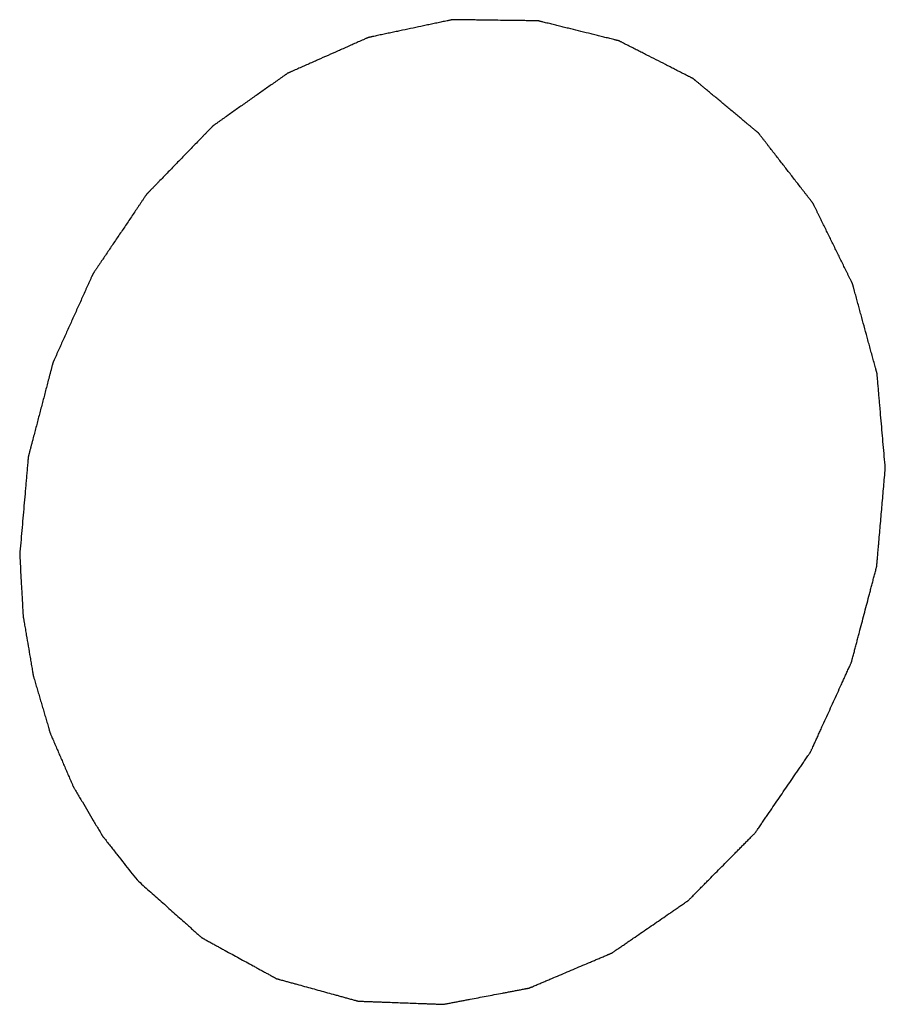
# Model space of a CAD drawing. Header units: millimetres. Extents: x 2798 to 3316, y 1544 to 1917.
# Tile 16 of 26: x 3071.68 to 3072.76, y 1578.97 to 1580.2. Entities that reach past the tile are written whole.
import ezdxf

# ---------------------------------------------------------------- set-up
doc = ezdxf.new("R2010")
doc.units = ezdxf.units.MM

msp = doc.modelspace()

# ---------------------------------------------------------------- linework, layer by layer
at = {"color": 7, "linetype": 'Continuous'}
for points, knots in [([(3072.76466, 1579.63941), (3072.7638, 1579.64929), (3072.76251, 1579.6641), (3072.7608, 1579.68385), (3072.75951, 1579.69867), (3072.75843, 1579.71102), (3072.75757, 1579.72089), (3072.75693, 1579.7283), (3072.75639, 1579.73447), (3072.75596, 1579.73941), (3072.75564, 1579.74311), (3072.75532, 1579.74682), (3072.75505, 1579.7499), (3072.75484, 1579.75237), (3072.7547, 1579.75392), (3072.75459, 1579.75515), (3072.75451, 1579.75608), (3072.75445, 1579.75685), (3072.7544, 1579.75739), (3072.75437, 1579.7577), (3072.75436, 1579.75793), (3072.75429, 1579.75815), (3072.75422, 1579.75844), (3072.75407, 1579.75895), (3072.75388, 1579.75968), (3072.75364, 1579.76055), (3072.75332, 1579.76172), (3072.75292, 1579.76318), (3072.75229, 1579.76551), (3072.75149, 1579.76842), (3072.75054, 1579.77192), (3072.74958, 1579.77542), (3072.74831, 1579.78008), (3072.74672, 1579.78591), (3072.74481, 1579.79291), (3072.74227, 1579.80224), (3072.73909, 1579.8139), (3072.73591, 1579.82556), (3072.73336, 1579.83489), (3072.73145, 1579.84188), (3072.72986, 1579.84771), (3072.72859, 1579.85238), (3072.72764, 1579.85587), (3072.72668, 1579.85937), (3072.72589, 1579.86229), (3072.72525, 1579.86462), (3072.72485, 1579.86608), (3072.72454, 1579.86724), (3072.7243, 1579.86812), (3072.7241, 1579.86885), (3072.72396, 1579.86936), (3072.72388, 1579.86965), (3072.72383, 1579.86987), (3072.72372, 1579.87006), (3072.7236, 1579.87033), (3072.72337, 1579.87079), (3072.72305, 1579.87145), (3072.72266, 1579.87224), (3072.72214, 1579.87329), (3072.7215, 1579.8746), (3072.72046, 1579.87671), (3072.71917, 1579.87934), (3072.71762, 1579.8825), (3072.71607, 1579.88566), (3072.71401, 1579.88987), (3072.71142, 1579.89514), (3072.70832, 1579.90146), (3072.70419, 1579.90988), (3072.69902, 1579.92041), (3072.69386, 1579.93094), (3072.68973, 1579.93937), (3072.68663, 1579.94569), (3072.68404, 1579.95095), (3072.68198, 1579.95516), (3072.68043, 1579.95832), (3072.67888, 1579.96148), (3072.67759, 1579.96411), (3072.67655, 1579.96622), (3072.67591, 1579.96754), (3072.67539, 1579.96859), (3072.675, 1579.96938), (3072.67468, 1579.97004), (3072.67445, 1579.9705), (3072.67432, 1579.97076), (3072.67424, 1579.97097), (3072.67409, 1579.97113), (3072.67392, 1579.97136), (3072.67361, 1579.97176), (3072.67316, 1579.97233), (3072.67263, 1579.97302), (3072.67192, 1579.97393), (3072.67104, 1579.97507), (3072.66962, 1579.9769), (3072.66784, 1579.97919), (3072.66571, 1579.98193), (3072.66359, 1579.98468), (3072.66075, 1579.98833), (3072.6572, 1579.99291), (3072.65295, 1579.99839), (3072.64727, 1580.00571), (3072.64018, 1580.01485), (3072.63308, 1580.024), (3072.62741, 1580.03131), (3072.62315, 1580.0368), (3072.61961, 1580.04137), (3072.61677, 1580.04503), (3072.61464, 1580.04777), (3072.61251, 1580.05051), (3072.61074, 1580.0528), (3072.60932, 1580.05463), (3072.60843, 1580.05577), (3072.60772, 1580.05669), (3072.60719, 1580.05737), (3072.60675, 1580.05794), (3072.60644, 1580.05835), (3072.60626, 1580.05857), (3072.60614, 1580.05875), (3072.60597, 1580.05887), (3072.60576, 1580.05906), (3072.60538, 1580.05936), (3072.60485, 1580.05981), (3072.60421, 1580.06034), (3072.60336, 1580.06105), (3072.6023, 1580.06193), (3072.6006, 1580.06335), (3072.59848, 1580.06512), (3072.59592, 1580.06725), (3072.59337, 1580.06938), (3072.58997, 1580.07221), (3072.58572, 1580.07576), (3072.58062, 1580.08001), (3072.57382, 1580.08569), (3072.56531, 1580.09278), (3072.55681, 1580.09987), (3072.55001, 1580.10554), (3072.54491, 1580.10979), (3072.54065, 1580.11334), (3072.53725, 1580.11617), (3072.5347, 1580.1183), (3072.53215, 1580.12043), (3072.53003, 1580.1222), (3072.52833, 1580.12362), (3072.52726, 1580.1245), (3072.52641, 1580.12521), (3072.52577, 1580.12574), (3072.52524, 1580.12619), (3072.52487, 1580.1265), (3072.52466, 1580.12667), (3072.52451, 1580.12682), (3072.52432, 1580.1269), (3072.52408, 1580.12703), (3072.52365, 1580.12724), (3072.52304, 1580.12755), (3072.52232, 1580.12792), (3072.52135, 1580.12841), (3072.52014, 1580.12903), (3072.5182, 1580.13002), (3072.51577, 1580.13125), (3072.51286, 1580.13274), (3072.50995, 1580.13422), (3072.50607, 1580.13619), (3072.50122, 1580.13867), (3072.49541, 1580.14163), (3072.48765, 1580.14558), (3072.47795, 1580.15052), (3072.46825, 1580.15546), (3072.46049, 1580.15942), (3072.45468, 1580.16238), (3072.44983, 1580.16485), (3072.44595, 1580.16683), (3072.44304, 1580.16831), (3072.44013, 1580.16979), (3072.4377, 1580.17103), (3072.43577, 1580.17202), (3072.43455, 1580.17263), (3072.43358, 1580.17313), (3072.43286, 1580.1735), (3072.43225, 1580.17381), (3072.43183, 1580.17402), (3072.43158, 1580.17414), (3072.43141, 1580.17425), (3072.4312, 1580.17428), (3072.43094, 1580.17435), (3072.43048, 1580.17447), (3072.42982, 1580.17463), (3072.42903, 1580.17482), (3072.42798, 1580.17509), (3072.42667, 1580.17541), (3072.42456, 1580.17593), (3072.42193, 1580.17658), (3072.41877, 1580.17736), (3072.41562, 1580.17814), (3072.41141, 1580.17919), (3072.40615, 1580.18049), (3072.39983, 1580.18205), (3072.39141, 1580.18413), (3072.38089, 1580.18674), (3072.37037, 1580.18934), (3072.36195, 1580.19142), (3072.35564, 1580.19298), (3072.35037, 1580.19429), (3072.34617, 1580.19533), (3072.34301, 1580.19611), (3072.33985, 1580.19689), (3072.33722, 1580.19754), (3072.33512, 1580.19806), (3072.3338, 1580.19839), (3072.33275, 1580.19865), (3072.33196, 1580.19884), (3072.3313, 1580.199), (3072.33084, 1580.19912), (3072.33058, 1580.19918), (3072.33038, 1580.19925), (3072.33017, 1580.19923), (3072.32989, 1580.19924), (3072.32941, 1580.19924), (3072.32871, 1580.19926), (3072.32787, 1580.19927), (3072.32676, 1580.19928), (3072.32537, 1580.1993), (3072.32314, 1580.19933), (3072.32035, 1580.19937), (3072.31701, 1580.19941), (3072.31366, 1580.19945), (3072.30921, 1580.19951), (3072.30363, 1580.19959), (3072.29695, 1580.19968), (3072.28803, 1580.19979), (3072.27689, 1580.19994), (3072.26574, 1580.20009), (3072.25683, 1580.20021), (3072.25014, 1580.2003), (3072.24457, 1580.20037), (3072.24011, 1580.20043), (3072.23677, 1580.20047), (3072.23343, 1580.20052), (3072.23064, 1580.20055), (3072.22841, 1580.20058), (3072.22702, 1580.2006), (3072.2259, 1580.20062), (3072.22507, 1580.20063), (3072.22437, 1580.20064), (3072.22388, 1580.20065), (3072.2236, 1580.20064), (3072.22339, 1580.20066), (3072.22319, 1580.2006), (3072.22292, 1580.20055), (3072.22244, 1580.20045), (3072.22175, 1580.2003), (3072.22093, 1580.20013), (3072.21984, 1580.1999), (3072.21847, 1580.19961), (3072.21628, 1580.19914), (3072.21354, 1580.19856), (3072.21025, 1580.19787), (3072.20697, 1580.19717), (3072.20259, 1580.19624), (3072.19711, 1580.19508), (3072.19054, 1580.19369), (3072.18178, 1580.19184), (3072.17083, 1580.18952), (3072.15988, 1580.1872), (3072.15112, 1580.18534), (3072.14455, 1580.18395), (3072.13907, 1580.18279), (3072.13469, 1580.18187), (3072.1314, 1580.18117), (3072.12812, 1580.18047), (3072.12538, 1580.17989), (3072.12319, 1580.17943), (3072.12182, 1580.17914), (3072.12073, 1580.17891), (3072.11991, 1580.17874), (3072.11922, 1580.17859), (3072.11874, 1580.17849), (3072.11847, 1580.17843), (3072.11826, 1580.1784), (3072.11807, 1580.1783), (3072.1178, 1580.17819), (3072.11734, 1580.17798), (3072.11668, 1580.17769), (3072.11589, 1580.17734), (3072.11484, 1580.17687), (3072.11352, 1580.17628), (3072.11142, 1580.17535), (3072.10878, 1580.17418), (3072.10562, 1580.17278), (3072.10246, 1580.17138), (3072.09825, 1580.16951), (3072.09298, 1580.16717), (3072.08666, 1580.16437), (3072.07823, 1580.16063), (3072.0677, 1580.15596), (3072.05716, 1580.15129), (3072.04874, 1580.14755), (3072.04242, 1580.14474), (3072.03715, 1580.14241), (3072.03294, 1580.14054), (3072.02978, 1580.13914), (3072.02662, 1580.13773), (3072.02398, 1580.13657), (3072.02188, 1580.13563), (3072.02056, 1580.13505), (3072.01951, 1580.13458), (3072.01871, 1580.13423), (3072.01806, 1580.13394), (3072.0176, 1580.13373), (3072.01733, 1580.13361), (3072.01713, 1580.13354), (3072.01695, 1580.1334), (3072.01671, 1580.13323), (3072.01629, 1580.13293), (3072.01568, 1580.1325), (3072.01495, 1580.13199), (3072.01398, 1580.1313), (3072.01276, 1580.13045), (3072.01082, 1580.12908), (3072.00839, 1580.12737), (3072.00548, 1580.12531), (3072.00256, 1580.12326), (3071.99868, 1580.12052), (3071.99382, 1580.11709), (3071.98799, 1580.11298), (3071.98022, 1580.1075), (3071.9705, 1580.10066), (3071.96078, 1580.09381), (3071.95301, 1580.08833), (3071.94718, 1580.08422), (3071.94232, 1580.08079), (3071.93844, 1580.07806), (3071.93552, 1580.076), (3071.93261, 1580.07395), (3071.93018, 1580.07223), (3071.92824, 1580.07086), (3071.92702, 1580.07001), (3071.92605, 1580.06932), (3071.92532, 1580.06881), (3071.92471, 1580.06838), (3071.92429, 1580.06808), (3071.92405, 1580.06791), (3071.92386, 1580.06779), (3071.9237, 1580.06761), (3071.92348, 1580.06739), (3071.92311, 1580.067), (3071.92256, 1580.06644), (3071.92191, 1580.06577), (3071.92105, 1580.06488), (3071.91996, 1580.06376), (3071.91823, 1580.06197), (3071.91606, 1580.05974), (3071.91346, 1580.05706), (3071.91086, 1580.05438), (3071.9074, 1580.0508), (3071.90306, 1580.04634), (3071.89786, 1580.04098), (3071.89093, 1580.03383), (3071.88226, 1580.02489), (3071.8736, 1580.01596), (3071.86666, 1580.00881), (3071.86146, 1580.00345), (3071.85713, 1579.99898), (3071.85366, 1579.9954), (3071.85106, 1579.99272), (3071.84846, 1579.99004), (3071.8463, 1579.98781), (3071.84456, 1579.98602), (3071.84348, 1579.98491), (3071.84261, 1579.98401), (3071.84196, 1579.98334), (3071.84142, 1579.98278), (3071.84104, 1579.98239), (3071.84083, 1579.98217), (3071.84065, 1579.98201), (3071.84053, 1579.98181), (3071.84036, 1579.98155), (3071.84005, 1579.98109), (3071.83961, 1579.98045), (3071.83909, 1579.97967), (3071.83839, 1579.97863), (3071.83752, 1579.97734), (3071.83612, 1579.97526), (3071.83438, 1579.97267), (3071.83228, 1579.96956), (3071.83019, 1579.96645), (3071.82739, 1579.9623), (3071.8239, 1579.95711), (3071.81971, 1579.95089), (3071.81412, 1579.9426), (3071.80714, 1579.93223), (3071.80015, 1579.92186), (3071.79457, 1579.91356), (3071.79037, 1579.90734), (3071.78688, 1579.90216), (3071.78409, 1579.89801), (3071.78199, 1579.8949), (3071.7799, 1579.89179), (3071.77815, 1579.88919), (3071.77675, 1579.88712), (3071.77588, 1579.88582), (3071.77518, 1579.88479), (3071.77466, 1579.88401), (3071.77422, 1579.88336), (3071.77392, 1579.88291), (3071.77375, 1579.88265), (3071.7736, 1579.88246), (3071.77352, 1579.88224), (3071.77338, 1579.88195), (3071.77316, 1579.88144), (3071.77283, 1579.88072), (3071.77244, 1579.87986), (3071.77192, 1579.8787), (3071.77127, 1579.87726), (3071.77023, 1579.87495), (3071.76893, 1579.87206), (3071.76737, 1579.8686), (3071.76581, 1579.86513), (3071.76373, 1579.86051), (3071.76113, 1579.85474), (3071.75801, 1579.84781), (3071.75385, 1579.83857), (3071.74865, 1579.82702), (3071.74345, 1579.81547), (3071.73929, 1579.80623), (3071.73617, 1579.7993), (3071.73357, 1579.79353), (3071.73149, 1579.78891), (3071.72993, 1579.78544), (3071.72837, 1579.78198), (3071.72707, 1579.77909), (3071.72603, 1579.77678), (3071.72538, 1579.77534), (3071.72486, 1579.77418), (3071.72447, 1579.77332), (3071.72415, 1579.77259), (3071.72392, 1579.77209), (3071.72379, 1579.7718), (3071.72368, 1579.77159), (3071.72364, 1579.77135), (3071.72355, 1579.77105), (3071.72341, 1579.77051), (3071.72321, 1579.76974), (3071.72297, 1579.76882), (3071.72265, 1579.76759), (3071.72225, 1579.76605), (3071.7216, 1579.76359), (3071.7208, 1579.76052), (3071.71983, 1579.75684), (3071.71887, 1579.75315), (3071.71758, 1579.74823), (3071.71597, 1579.74209), (3071.71404, 1579.73472), (3071.71147, 1579.72488), (3071.70825, 1579.7126), (3071.70503, 1579.70031), (3071.70246, 1579.69048), (3071.70053, 1579.6831), (3071.69892, 1579.67696), (3071.69763, 1579.67204), (3071.69667, 1579.66836), (3071.6957, 1579.66467), (3071.6949, 1579.6616), (3071.69426, 1579.65914), (3071.69385, 1579.6576), (3071.69353, 1579.65637), (3071.69329, 1579.65545), (3071.69309, 1579.65468), (3071.69295, 1579.65415), (3071.69287, 1579.65384), (3071.6928, 1579.65361), (3071.69279, 1579.65337), (3071.69276, 1579.65305), (3071.69271, 1579.65249), (3071.69264, 1579.65169), (3071.69256, 1579.65073), (3071.69245, 1579.64945), (3071.69231, 1579.64786), (3071.69209, 1579.6453), (3071.69181, 1579.6421), (3071.69147, 1579.63827), (3071.69114, 1579.63443), (3071.69069, 1579.62932), (3071.69014, 1579.62293), (3071.68947, 1579.61526), (3071.68858, 1579.60503), (3071.68747, 1579.59224), (3071.68613, 1579.5769), (3071.68435, 1579.55645), (3071.68302, 1579.54111), (3071.68213, 1579.53088)], [0, 0, 0, 0, 0.015625, 0.0234375, 0.03125, 0.0390625, 0.0429688, 0.046875, 0.0507812, 0.0527344, 0.0546875, 0.0566406, 0.0585938, 0.0595703, 0.0605469, 0.0610352, 0.0615234, 0.0620117, 0.0622559, 0.0623779, 0.0625, 0.0626221, 0.0627441, 0.0629883, 0.0634766, 0.0639648, 0.0644531, 0.0654297, 0.0664062, 0.0683594, 0.0703125, 0.0722656, 0.0742188, 0.078125, 0.0820312, 0.0859375, 0.09375, 0.1015625, 0.1054688, 0.109375, 0.1132812, 0.1152344, 0.1171875, 0.1191406, 0.1210938, 0.1220703, 0.1230469, 0.1235352, 0.1240234, 0.1245117, 0.1247559, 0.1248779, 0.125, 0.1251221, 0.1252441, 0.1254883, 0.1259766, 0.1264648, 0.1269531, 0.1279297, 0.1289062, 0.1308594, 0.1328125, 0.1347656, 0.1367188, 0.140625, 0.1445312, 0.1484375, 0.15625, 0.1640625, 0.1679688, 0.171875, 0.1757812, 0.1777344, 0.1796875, 0.1816406, 0.1835938, 0.1845703, 0.1855469, 0.1860352, 0.1865234, 0.1870117, 0.1872559, 0.1873779, 0.1875, 0.1876221, 0.1877441, 0.1879883, 0.1884766, 0.1889648, 0.1894531, 0.1904297, 0.1914062, 0.1933594, 0.1953125, 0.1972656, 0.1992188, 0.203125, 0.2070312, 0.2109375, 0.21875, 0.2265625, 0.2304688, 0.234375, 0.2382812, 0.2402344, 0.2421875, 0.2441406, 0.2460938, 0.2470703, 0.2480469, 0.2485352, 0.2490234, 0.2495117, 0.2497559, 0.2498779, 0.25, 0.2501221, 0.2502441, 0.2504883, 0.2509766, 0.2514648, 0.2519531, 0.2529297, 0.2539062, 0.2558594, 0.2578125, 0.2597656, 0.2617188, 0.265625, 0.2695312, 0.2734375, 0.28125, 0.2890625, 0.2929688, 0.296875, 0.3007812, 0.3027344, 0.3046875, 0.3066406, 0.3085938, 0.3095703, 0.3105469, 0.3110352, 0.3115234, 0.3120117, 0.3122559, 0.3123779, 0.3125, 0.3126221, 0.3127441, 0.3129883, 0.3134766, 0.3139648, 0.3144531, 0.3154297, 0.3164062, 0.3183594, 0.3203125, 0.3222656, 0.3242188, 0.328125, 0.3320312, 0.3359375, 0.34375, 0.3515625, 0.3554688, 0.359375, 0.3632812, 0.3652344, 0.3671875, 0.3691406, 0.3710938, 0.3720703, 0.3730469, 0.3735352, 0.3740234, 0.3745117, 0.3747559, 0.3748779, 0.375, 0.3751221, 0.3752441, 0.3754883, 0.3759766, 0.3764648, 0.3769531, 0.3779297, 0.3789062, 0.3808594, 0.3828125, 0.3847656, 0.3867188, 0.390625, 0.3945312, 0.3984375, 0.40625, 0.4140625, 0.4179688, 0.421875, 0.4257812, 0.4277344, 0.4296875, 0.4316406, 0.4335938, 0.4345703, 0.4355469, 0.4360352, 0.4365234, 0.4370117, 0.4372559, 0.4373779, 0.4375, 0.4376221, 0.4377441, 0.4379883, 0.4384766, 0.4389648, 0.4394531, 0.4404297, 0.4414062, 0.4433594, 0.4453125, 0.4472656, 0.4492188, 0.453125, 0.4570312, 0.4609375, 0.46875, 0.4765625, 0.4804688, 0.484375, 0.4882812, 0.4902344, 0.4921875, 0.4941406, 0.4960938, 0.4970703, 0.4980469, 0.4985352, 0.4990234, 0.4995117, 0.4997559, 0.4998779, 0.5, 0.5001221, 0.5002441, 0.5004883, 0.5009766, 0.5014648, 0.5019531, 0.5029297, 0.5039062, 0.5058594, 0.5078125, 0.5097656, 0.5117188, 0.515625, 0.5195312, 0.5234375, 0.53125, 0.5390625, 0.5429688, 0.546875, 0.5507812, 0.5527344, 0.5546875, 0.5566406, 0.5585938, 0.5595703, 0.5605469, 0.5610352, 0.5615234, 0.5620117, 0.5622559, 0.5623779, 0.5625, 0.5626221, 0.5627441, 0.5629883, 0.5634766, 0.5639648, 0.5644531, 0.5654297, 0.5664062, 0.5683594, 0.5703125, 0.5722656, 0.5742188, 0.578125, 0.5820312, 0.5859375, 0.59375, 0.6015625, 0.6054688, 0.609375, 0.6132812, 0.6152344, 0.6171875, 0.6191406, 0.6210938, 0.6220703, 0.6230469, 0.6235352, 0.6240234, 0.6245117, 0.6247559, 0.6248779, 0.625, 0.6251221, 0.6252441, 0.6254883, 0.6259766, 0.6264648, 0.6269531, 0.6279297, 0.6289062, 0.6308594, 0.6328125, 0.6347656, 0.6367188, 0.640625, 0.6445312, 0.6484375, 0.65625, 0.6640625, 0.6679688, 0.671875, 0.6757812, 0.6777344, 0.6796875, 0.6816406, 0.6835938, 0.6845703, 0.6855469, 0.6860352, 0.6865234, 0.6870117, 0.6872559, 0.6873779, 0.6875, 0.6876221, 0.6877441, 0.6879883, 0.6884766, 0.6889648, 0.6894531, 0.6904297, 0.6914062, 0.6933594, 0.6953125, 0.6972656, 0.6992188, 0.703125, 0.7070312, 0.7109375, 0.71875, 0.7265625, 0.7304688, 0.734375, 0.7382812, 0.7402344, 0.7421875, 0.7441406, 0.7460938, 0.7470703, 0.7480469, 0.7485352, 0.7490234, 0.7495117, 0.7497559, 0.7498779, 0.75, 0.7501221, 0.7502441, 0.7504883, 0.7509766, 0.7514648, 0.7519531, 0.7529297, 0.7539062, 0.7558594, 0.7578125, 0.7597656, 0.7617188, 0.765625, 0.7695312, 0.7734375, 0.78125, 0.7890625, 0.7929688, 0.796875, 0.8007812, 0.8027344, 0.8046875, 0.8066406, 0.8085938, 0.8095703, 0.8105469, 0.8110352, 0.8115234, 0.8120117, 0.8122559, 0.8123779, 0.8125, 0.8126221, 0.8127441, 0.8129883, 0.8134766, 0.8139648, 0.8144531, 0.8154297, 0.8164062, 0.8183594, 0.8203125, 0.8222656, 0.8242188, 0.828125, 0.8320312, 0.8359375, 0.84375, 0.8515625, 0.8554688, 0.859375, 0.8632812, 0.8652344, 0.8671875, 0.8691406, 0.8710938, 0.8720703, 0.8730469, 0.8735352, 0.8740234, 0.8745117, 0.8747559, 0.8748779, 0.875, 0.8751221, 0.8752441, 0.8754883, 0.8759766, 0.8764648, 0.8769531, 0.8779297, 0.8789062, 0.8808594, 0.8828125, 0.8847656, 0.8867188, 0.890625, 0.8945312, 0.8984375, 0.90625, 0.9140625, 0.9179688, 0.921875, 0.9257812, 0.9277344, 0.9296875, 0.9316406, 0.9335938, 0.9345703, 0.9355469, 0.9360352, 0.9365234, 0.9370117, 0.9372559, 0.9373779, 0.9375, 0.9376221, 0.9377441, 0.9379883, 0.9384766, 0.9389648, 0.9394531, 0.9404297, 0.9414062, 0.9433594, 0.9453125, 0.9472656, 0.9492188, 0.953125, 0.9570312, 0.9609375, 0.96875, 0.9765625, 0.984375, 1, 1, 1, 1]), ([(3071.82883, 1579.12425), (3071.83389, 1579.11973), (3071.84402, 1579.1107), (3071.85668, 1579.09941), (3071.86681, 1579.09038), (3071.8744, 1579.0836), (3071.882, 1579.07683), (3071.88833, 1579.07119), (3071.89339, 1579.06667), (3071.89719, 1579.06328), (3071.90036, 1579.06046), (3071.90289, 1579.0582), (3071.90479, 1579.05651), (3071.90637, 1579.0551), (3071.90763, 1579.05397), (3071.90843, 1579.05327), (3071.90906, 1579.0527), (3071.90946, 1579.05235), (3071.90973, 1579.0521), (3071.90989, 1579.05197), (3071.91008, 1579.05187), (3071.91031, 1579.05174), (3071.91085, 1579.05145), (3071.91167, 1579.05099), (3071.91277, 1579.05039), (3071.91386, 1579.04979), (3071.91532, 1579.04899), (3071.91788, 1579.04759), (3071.92152, 1579.04559), (3071.9259, 1579.04319), (3071.93028, 1579.04079), (3071.93466, 1579.03839), (3071.94049, 1579.03519), (3071.94779, 1579.03119), (3071.95655, 1579.02639), (3071.9653, 1579.02159), (3071.9726, 1579.01759), (3071.97844, 1579.01439), (3071.98281, 1579.01198), (3071.98719, 1579.00958), (3071.99157, 1579.00718), (3071.99522, 1579.00518), (3071.99777, 1579.00378), (3071.99923, 1579.00298), (3072.00032, 1579.00238), (3072.00142, 1579.00178), (3072.00224, 1579.00133), (3072.00279, 1579.00103), (3072.00302, 1579.00091), (3072.0032, 1579.0008), (3072.00339, 1579.00074), (3072.00374, 1579.00065), (3072.00424, 1579.00051), (3072.00504, 1579.00029), (3072.00603, 1579.00001), (3072.00763, 1578.99957), (3072.00962, 1578.99902), (3072.01202, 1578.99836), (3072.01521, 1578.99748), (3072.01919, 1578.99638), (3072.02398, 1578.99506), (3072.03036, 1578.9933), (3072.03833, 1578.9911), (3072.0479, 1578.98846), (3072.05747, 1578.98582), (3072.06704, 1578.98318), (3072.07502, 1578.98098), (3072.0814, 1578.97923), (3072.08618, 1578.97791), (3072.09017, 1578.97681), (3072.09336, 1578.97593), (3072.09575, 1578.97527), (3072.09814, 1578.97461), (3072.10014, 1578.97406), (3072.10173, 1578.97362), (3072.10293, 1578.97329), (3072.10393, 1578.97301), (3072.10462, 1578.97282), (3072.10502, 1578.97271), (3072.10532, 1578.97261), (3072.10564, 1578.97262), (3072.10605, 1578.9726), (3072.10678, 1578.97257), (3072.10782, 1578.97253), (3072.10907, 1578.97249), (3072.11074, 1578.97242), (3072.11283, 1578.97235), (3072.11533, 1578.97225), (3072.11783, 1578.97216), (3072.12117, 1578.97203), (3072.12534, 1578.97188), (3072.13034, 1578.97169), (3072.13701, 1578.97144), (3072.14535, 1578.97113), (3072.15536, 1578.97076), (3072.16536, 1578.97038), (3072.17537, 1578.97001), (3072.18371, 1578.9697), (3072.19038, 1578.96945), (3072.19538, 1578.96926), (3072.19955, 1578.96911), (3072.20289, 1578.96898), (3072.20539, 1578.96889), (3072.20747, 1578.96881), (3072.20914, 1578.96875), (3072.21018, 1578.96871), (3072.21102, 1578.96868), (3072.21154, 1578.96866), (3072.2119, 1578.96864), (3072.21211, 1578.96864), (3072.21232, 1578.96869), (3072.21258, 1578.96874), (3072.21321, 1578.96886), (3072.21415, 1578.96904), (3072.21541, 1578.96927), (3072.21667, 1578.96951), (3072.21834, 1578.96983), (3072.22127, 1578.97039), (3072.22546, 1578.97118), (3072.23048, 1578.97213), (3072.23551, 1578.97309), (3072.24053, 1578.97404), (3072.24723, 1578.97531), (3072.2556, 1578.9769), (3072.26565, 1578.97881), (3072.2757, 1578.98071), (3072.28408, 1578.9823), (3072.29077, 1578.98357), (3072.2958, 1578.98453), (3072.30082, 1578.98548), (3072.30585, 1578.98644), (3072.31003, 1578.98723), (3072.31296, 1578.98779), (3072.31464, 1578.9881), (3072.3159, 1578.98834), (3072.31715, 1578.98858), (3072.31809, 1578.98876), (3072.31872, 1578.98888), (3072.31904, 1578.98893), (3072.31935, 1578.98901), (3072.31975, 1578.9892), (3072.32026, 1578.9894), (3072.32106, 1578.98975), (3072.32207, 1578.99018), (3072.32369, 1578.99086), (3072.32571, 1578.99172), (3072.32813, 1578.99275), (3072.33136, 1578.99412), (3072.3354, 1578.99583), (3072.34025, 1578.99789), (3072.34671, 1579.00063), (3072.35479, 1579.00405), (3072.36448, 1579.00817), (3072.37418, 1579.01228), (3072.38387, 1579.01639), (3072.39195, 1579.01982), (3072.39841, 1579.02256), (3072.40326, 1579.02462), (3072.40811, 1579.02667), (3072.41215, 1579.02838), (3072.41538, 1579.02976), (3072.4174, 1579.03061), (3072.41901, 1579.0313), (3072.42023, 1579.03181), (3072.42123, 1579.03224), (3072.42194, 1579.03254), (3072.42234, 1579.03272), (3072.42266, 1579.03282), (3072.42293, 1579.03304), (3072.4233, 1579.03329), (3072.42395, 1579.03374), (3072.42489, 1579.03438), (3072.42601, 1579.03515), (3072.4275, 1579.03617), (3072.42937, 1579.03746), (3072.43235, 1579.03951), (3072.43608, 1579.04207), (3072.44056, 1579.04515), (3072.44504, 1579.04823), (3072.45101, 1579.05233), (3072.45848, 1579.05746), (3072.46743, 1579.06362), (3072.47639, 1579.06977), (3072.48535, 1579.07593), (3072.49281, 1579.08105), (3072.49878, 1579.08516), (3072.50326, 1579.08824), (3072.50699, 1579.0908), (3072.50998, 1579.09285), (3072.51222, 1579.09439), (3072.51408, 1579.09567), (3072.51558, 1579.0967), (3072.51651, 1579.09734), (3072.51726, 1579.09785), (3072.51772, 1579.09818), (3072.5181, 1579.09842), (3072.51836, 1579.09866), (3072.5186, 1579.09891), (3072.51909, 1579.0994), (3072.51983, 1579.10015), (3072.52081, 1579.10115), (3072.5218, 1579.10214), (3072.52311, 1579.10347), (3072.5254, 1579.10579), (3072.52868, 1579.1091), (3072.53261, 1579.11308), (3072.53655, 1579.11706), (3072.54048, 1579.12103), (3072.54572, 1579.12634), (3072.55228, 1579.13297), (3072.56014, 1579.14092), (3072.56801, 1579.14888), (3072.57457, 1579.15551), (3072.57981, 1579.16081), (3072.58374, 1579.16479), (3072.58768, 1579.16877), (3072.59161, 1579.17274), (3072.59489, 1579.17606), (3072.59751, 1579.17871), (3072.59915, 1579.18037), (3072.60046, 1579.18169), (3072.6012, 1579.18244), (3072.60169, 1579.18294), (3072.60194, 1579.18318), (3072.60217, 1579.18344), (3072.60243, 1579.18385), (3072.60277, 1579.18433), (3072.60331, 1579.18512), (3072.60399, 1579.1861), (3072.60506, 1579.18768), (3072.60641, 1579.18965), (3072.60803, 1579.19201), (3072.61018, 1579.19515), (3072.61288, 1579.19909), (3072.61611, 1579.20381), (3072.62042, 1579.2101), (3072.62581, 1579.21797), (3072.63227, 1579.22741), (3072.63874, 1579.23685), (3072.6452, 1579.2463), (3072.65059, 1579.25416), (3072.6549, 1579.26046), (3072.65813, 1579.26518), (3072.66137, 1579.2699), (3072.66406, 1579.27383), (3072.66622, 1579.27698), (3072.66756, 1579.27895), (3072.66864, 1579.28052), (3072.66945, 1579.2817), (3072.67012, 1579.28269), (3072.6706, 1579.28337), (3072.67086, 1579.28377), (3072.67108, 1579.28405), (3072.67121, 1579.28439), (3072.67142, 1579.28483), (3072.67177, 1579.2856), (3072.67227, 1579.2867), (3072.67287, 1579.28802), (3072.67367, 1579.28978), (3072.67467, 1579.29198), (3072.67628, 1579.2955), (3072.67828, 1579.29989), (3072.68069, 1579.30517), (3072.68309, 1579.31045), (3072.6863, 1579.31749), (3072.6903, 1579.32628), (3072.69511, 1579.33684), (3072.69992, 1579.34739), (3072.70473, 1579.35795), (3072.70874, 1579.36675), (3072.71195, 1579.37378), (3072.71435, 1579.37906), (3072.71636, 1579.38346), (3072.71796, 1579.38698), (3072.71916, 1579.38962), (3072.72016, 1579.39181), (3072.72097, 1579.39357), (3072.72147, 1579.39467), (3072.72187, 1579.39555), (3072.72211, 1579.3961), (3072.72233, 1579.39654), (3072.72247, 1579.397), (3072.72267, 1579.39783), (3072.72299, 1579.399), (3072.72348, 1579.40087), (3072.7241, 1579.40322), (3072.72509, 1579.40697), (3072.72632, 1579.41166), (3072.7278, 1579.41728), (3072.72928, 1579.42291), (3072.73077, 1579.42853), (3072.73274, 1579.43604), (3072.73521, 1579.44541), (3072.73818, 1579.45667), (3072.74114, 1579.46792), (3072.74361, 1579.4773), (3072.74559, 1579.4848), (3072.74707, 1579.49042), (3072.74855, 1579.49605), (3072.75003, 1579.50168), (3072.75127, 1579.50637), (3072.75225, 1579.51012), (3072.75287, 1579.51246), (3072.75337, 1579.51434), (3072.75367, 1579.51551), (3072.7539, 1579.51633), (3072.754, 1579.5168), (3072.75403, 1579.51728), (3072.75409, 1579.51788), (3072.75417, 1579.51884), (3072.75428, 1579.52004), (3072.75444, 1579.52195), (3072.75465, 1579.52435), (3072.7549, 1579.52723), (3072.75523, 1579.53106), (3072.75565, 1579.53586), (3072.75615, 1579.54161), (3072.75682, 1579.54928), (3072.75765, 1579.55887), (3072.75865, 1579.57037), (3072.75966, 1579.58188), (3072.76099, 1579.59722), (3072.76266, 1579.6164), (3072.76399, 1579.63174), (3072.76466, 1579.63941)], [0, 0, 0, 0, 0.015625, 0.03125, 0.0390625, 0.046875, 0.0546875, 0.0625, 0.0664062, 0.0703125, 0.0742188, 0.0761719, 0.078125, 0.0800781, 0.0810547, 0.0820312, 0.0825195, 0.0830078, 0.083252, 0.083374, 0.0834961, 0.0837402, 0.0839844, 0.0849609, 0.0859375, 0.0869141, 0.0878906, 0.0898438, 0.09375, 0.0976562, 0.1015625, 0.1054688, 0.109375, 0.1171875, 0.125, 0.1328125, 0.140625, 0.1445312, 0.1484375, 0.1523438, 0.15625, 0.1601562, 0.1621094, 0.1630859, 0.1640625, 0.1650391, 0.1660156, 0.1662598, 0.1665039, 0.166626, 0.166748, 0.1669922, 0.1674805, 0.1679688, 0.1689453, 0.1699219, 0.171875, 0.1738281, 0.1757812, 0.1796875, 0.1835938, 0.1875, 0.1953125, 0.203125, 0.2109375, 0.21875, 0.2265625, 0.2304688, 0.234375, 0.2382812, 0.2402344, 0.2421875, 0.2441406, 0.2460938, 0.2470703, 0.2480469, 0.2490234, 0.2495117, 0.2497559, 0.25, 0.2502441, 0.2504883, 0.2509766, 0.2519531, 0.2529297, 0.2539062, 0.2558594, 0.2578125, 0.2597656, 0.2617188, 0.265625, 0.2695312, 0.2734375, 0.28125, 0.2890625, 0.296875, 0.3046875, 0.3125, 0.3164062, 0.3203125, 0.3242188, 0.3261719, 0.328125, 0.3300781, 0.3310547, 0.3320312, 0.3325195, 0.3330078, 0.333252, 0.333374, 0.3334961, 0.3337402, 0.3339844, 0.3349609, 0.3359375, 0.3369141, 0.3378906, 0.3398438, 0.34375, 0.3476562, 0.3515625, 0.3554688, 0.359375, 0.3671875, 0.375, 0.3828125, 0.390625, 0.3945312, 0.3984375, 0.4023438, 0.40625, 0.4101562, 0.4121094, 0.4130859, 0.4140625, 0.4150391, 0.4160156, 0.4162598, 0.4165039, 0.416748, 0.4169922, 0.4174805, 0.4179688, 0.4189453, 0.4199219, 0.421875, 0.4238281, 0.4257812, 0.4296875, 0.4335938, 0.4375, 0.4453125, 0.453125, 0.4609375, 0.46875, 0.4765625, 0.4804688, 0.484375, 0.4882812, 0.4921875, 0.4941406, 0.4960938, 0.4970703, 0.4980469, 0.4990234, 0.4995117, 0.4997559, 0.5, 0.5002441, 0.5004883, 0.5009766, 0.5019531, 0.5029297, 0.5039062, 0.5058594, 0.5078125, 0.5117188, 0.515625, 0.5195312, 0.5234375, 0.53125, 0.5390625, 0.546875, 0.5546875, 0.5625, 0.5664062, 0.5703125, 0.5742188, 0.5761719, 0.578125, 0.5800781, 0.5810547, 0.5820312, 0.5825195, 0.5830078, 0.583252, 0.5834961, 0.5837402, 0.5839844, 0.5849609, 0.5859375, 0.5869141, 0.5878906, 0.5898438, 0.59375, 0.5976562, 0.6015625, 0.6054688, 0.609375, 0.6171875, 0.625, 0.6328125, 0.640625, 0.6445312, 0.6484375, 0.6523438, 0.65625, 0.6601562, 0.6621094, 0.6640625, 0.6650391, 0.6660156, 0.6662598, 0.6665039, 0.666748, 0.6669922, 0.6674805, 0.6679688, 0.6689453, 0.6699219, 0.671875, 0.6738281, 0.6757812, 0.6796875, 0.6835938, 0.6875, 0.6953125, 0.703125, 0.7109375, 0.71875, 0.7265625, 0.7304688, 0.734375, 0.7382812, 0.7421875, 0.7441406, 0.7460938, 0.7470703, 0.7480469, 0.7490234, 0.7495117, 0.7497559, 0.75, 0.7502441, 0.7504883, 0.7509766, 0.7519531, 0.7529297, 0.7539062, 0.7558594, 0.7578125, 0.7617188, 0.765625, 0.7695312, 0.7734375, 0.78125, 0.7890625, 0.796875, 0.8046875, 0.8125, 0.8164062, 0.8203125, 0.8242188, 0.8261719, 0.828125, 0.8300781, 0.8310547, 0.8320312, 0.8325195, 0.8330078, 0.833252, 0.8334961, 0.8339844, 0.8349609, 0.8359375, 0.8378906, 0.8398438, 0.84375, 0.8476562, 0.8515625, 0.8554688, 0.859375, 0.8671875, 0.875, 0.8828125, 0.890625, 0.8945312, 0.8984375, 0.9023438, 0.90625, 0.9101562, 0.9121094, 0.9140625, 0.9150391, 0.9160156, 0.9165039, 0.916748, 0.9169922, 0.9174805, 0.9179688, 0.9189453, 0.9199219, 0.921875, 0.9238281, 0.9257812, 0.9296875, 0.9335938, 0.9375, 0.9453125, 0.953125, 0.9609375, 0.96875, 0.984375, 1, 1, 1, 1]), ([(3071.68213, 1579.53088), (3071.6824, 1579.52609), (3071.68293, 1579.5165), (3071.68373, 1579.50211), (3071.6844, 1579.49012), (3071.68493, 1579.48054), (3071.68533, 1579.47334), (3071.68566, 1579.46735), (3071.68593, 1579.46256), (3071.6861, 1579.45956), (3071.68623, 1579.45716), (3071.68632, 1579.45566), (3071.68637, 1579.45461), (3071.68641, 1579.45402), (3071.68653, 1579.45344), (3071.68664, 1579.45271), (3071.68685, 1579.45154), (3071.68709, 1579.45008), (3071.68749, 1579.44775), (3071.68799, 1579.44483), (3071.68859, 1579.44133), (3071.68938, 1579.43667), (3071.69078, 1579.4285), (3071.69277, 1579.41684), (3071.69476, 1579.40518), (3071.69615, 1579.39701), (3071.69695, 1579.39235), (3071.69754, 1579.38885), (3071.69804, 1579.38593), (3071.69844, 1579.3836), (3071.69869, 1579.38214), (3071.69888, 1579.38097), (3071.69901, 1579.38025), (3071.6991, 1579.37966), (3071.69925, 1579.37909), (3071.69955, 1579.37812), (3071.69995, 1579.37673), (3071.70061, 1579.37449), (3071.70143, 1579.3717), (3071.70274, 1579.36724), (3071.70439, 1579.36166), (3071.70635, 1579.35497), (3071.70832, 1579.34827), (3071.71029, 1579.34158), (3071.71226, 1579.33489), (3071.71423, 1579.32819), (3071.71587, 1579.32261), (3071.71719, 1579.31815), (3071.71801, 1579.31536), (3071.71866, 1579.31313), (3071.71915, 1579.31146), (3071.71957, 1579.31006), (3071.71985, 1579.30908), (3071.72002, 1579.30853), (3071.72013, 1579.3081), (3071.72031, 1579.30772), (3071.72053, 1579.30719), (3071.72093, 1579.30628), (3071.7215, 1579.30497), (3071.72217, 1579.30339), (3071.72308, 1579.3013), (3071.72421, 1579.29868), (3071.72602, 1579.29449), (3071.72828, 1579.28925), (3071.73099, 1579.28297), (3071.73371, 1579.27668), (3071.73642, 1579.2704), (3071.73913, 1579.26411), (3071.74185, 1579.25783), (3071.74411, 1579.25259), (3071.74591, 1579.2484), (3071.74705, 1579.24578), (3071.74795, 1579.24369), (3071.74852, 1579.24238), (3071.74891, 1579.24146), (3071.74914, 1579.24094), (3071.74944, 1579.24047), (3071.74979, 1579.23987), (3071.75036, 1579.23891), (3071.75107, 1579.2377), (3071.75221, 1579.23578), (3071.75363, 1579.23337), (3071.75534, 1579.23048), (3071.75762, 1579.22663), (3071.7616, 1579.21989), (3071.76729, 1579.21026), (3071.77298, 1579.20064), (3071.77697, 1579.1939), (3071.77924, 1579.19005), (3071.78095, 1579.18716), (3071.78237, 1579.18475), (3071.78351, 1579.18283), (3071.78422, 1579.18163), (3071.78479, 1579.18066), (3071.78515, 1579.18006), (3071.78542, 1579.17957), (3071.78575, 1579.17913), (3071.78635, 1579.17838), (3071.78719, 1579.1773), (3071.78855, 1579.17558), (3071.79024, 1579.17342), (3071.79295, 1579.16997), (3071.79633, 1579.16566), (3071.8004, 1579.16048), (3071.80581, 1579.15358), (3071.81258, 1579.14495), (3071.82071, 1579.1346), (3071.82612, 1579.1277), (3071.82883, 1579.12425)], [0, 0, 0, 0, 0.03125, 0.0625, 0.09375, 0.109375, 0.125, 0.140625, 0.1484375, 0.15625, 0.1601562, 0.1640625, 0.1660156, 0.1669922, 0.1679688, 0.1699219, 0.171875, 0.1757812, 0.1796875, 0.1875, 0.1953125, 0.203125, 0.21875, 0.25, 0.28125, 0.296875, 0.3046875, 0.3125, 0.3203125, 0.3242188, 0.328125, 0.3300781, 0.3320312, 0.3330078, 0.3339844, 0.3359375, 0.3398438, 0.34375, 0.3515625, 0.359375, 0.375, 0.390625, 0.40625, 0.421875, 0.4375, 0.453125, 0.46875, 0.4765625, 0.484375, 0.4882812, 0.4921875, 0.4960938, 0.4980469, 0.4990234, 0.5, 0.5009766, 0.5019531, 0.5039062, 0.5078125, 0.5117188, 0.515625, 0.5234375, 0.53125, 0.546875, 0.5625, 0.578125, 0.59375, 0.609375, 0.625, 0.640625, 0.6484375, 0.65625, 0.6601562, 0.6640625, 0.6660156, 0.6669922, 0.6679688, 0.6699219, 0.671875, 0.6757812, 0.6796875, 0.6875, 0.6953125, 0.703125, 0.71875, 0.75, 0.78125, 0.796875, 0.8046875, 0.8125, 0.8203125, 0.8242188, 0.828125, 0.8300781, 0.8320312, 0.8330078, 0.8339844, 0.8359375, 0.8398438, 0.84375, 0.8515625, 0.859375, 0.875, 0.890625, 0.90625, 0.9375, 0.96875, 1, 1, 1, 1])]:
    msp.add_open_spline(points, degree=3, knots=knots, dxfattribs=at)

doc.saveas('drawing.dxf')
